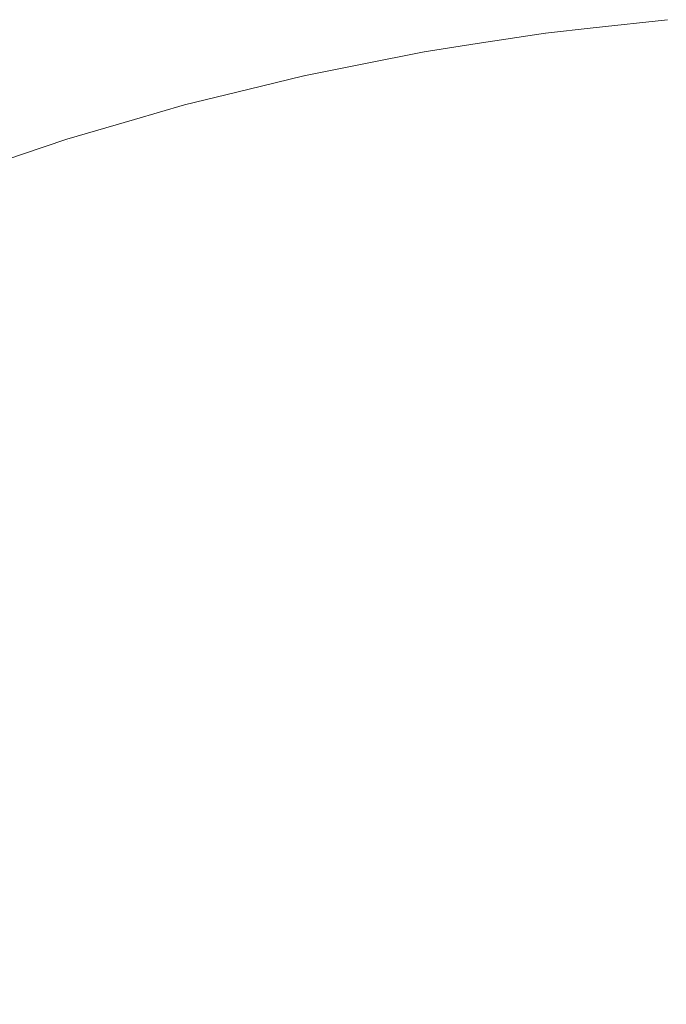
# Model space of a CAD drawing. Header units: centimetres. Extents: x -26 to 27.3, y -25.3 to -23.5.
# Tile 38 of 200: x -25.9224 to -25.8994, y -23.4953 to -23.4603. Entities that reach past the tile are written whole.
import ezdxf

# ---------------------------------------------------------------- set-up
doc = ezdxf.new("R2010")
doc.units = ezdxf.units.CM
doc.header["$LTSCALE"] = 2.54
doc.layers.add('Lucido design-1', color=7, linetype='Continuous')

# ---------------------------------------------------------------- blocks, each defined once
blk = doc.blocks.new('Gruppo-4-1')
at = {"color": 7, "linetype": 'Continuous', "lineweight": 9}
for points, invisible_edges in [([(-25.902002, -23.460558, -349.382667), (-25.9037, -23.460744, -349.382667), (-25.903693, -23.46079, -349.379592)], 10), ([(-25.9037, -23.460744, -349.382667), (-25.902002, -23.460558, -349.382667), (-25.902002, -23.460558, -349.982667), (-25.9037, -23.460744, -349.982667)], 10), ([(-25.903687, -23.460838, -349.987027), (-25.9037, -23.460744, -349.982667), (-25.902002, -23.460558, -349.982667)], 9), ([(-25.903693, -23.46079, -349.379592), (-25.899358, -23.460316, -349.379592), (-25.899363, -23.460269, -349.382667), (-25.902002, -23.460558, -349.382667)], 11), ([(-25.903666, -23.461002, -349.375446), (-25.89934, -23.460529, -349.375446), (-25.899358, -23.460316, -349.379592), (-25.903693, -23.46079, -349.379592)], 15), ([(-25.902002, -23.460558, -349.982667), (-25.899363, -23.460269, -349.982667), (-25.899354, -23.460363, -349.987027), (-25.903687, -23.460838, -349.987027)], 14), ([(-25.903687, -23.460838, -349.987027), (-25.899354, -23.460363, -349.987027), (-25.899331, -23.460628, -349.991159), (-25.903652, -23.461102, -349.991159)], 15), ([(-25.903615, -23.461385, -349.37131), (-25.899306, -23.460913, -349.37131), (-25.89934, -23.460529, -349.375446), (-25.903666, -23.461002, -349.375446)], 15), ([(-25.899363, -23.460269, -349.982667), (-25.902002, -23.460558, -349.982667), (-25.902002, -23.460558, -349.382667), (-25.899363, -23.460269, -349.382667)], 10), ([(-25.908004, -23.461454, -349.379592), (-25.903693, -23.46079, -349.379592), (-25.9037, -23.460744, -349.382667), (-25.906121, -23.461116, -349.382667)], 11), ([(-25.907966, -23.461664, -349.375446), (-25.903666, -23.461002, -349.375446), (-25.903693, -23.46079, -349.379592), (-25.908004, -23.461454, -349.379592)], 15), ([(-25.906121, -23.461116, -349.982667), (-25.9037, -23.460744, -349.982667), (-25.903687, -23.460838, -349.987027), (-25.907995, -23.461501, -349.987027)], 14), ([(-25.907995, -23.461501, -349.987027), (-25.903687, -23.460838, -349.987027), (-25.903652, -23.461102, -349.991159), (-25.907949, -23.461763, -349.991159)], 15), ([(-25.9037, -23.460744, -349.982667), (-25.906121, -23.461116, -349.982667), (-25.906121, -23.461116, -349.382667), (-25.9037, -23.460744, -349.382667)], 10), ([(-25.903652, -23.461102, -349.991159), (-25.899331, -23.460628, -349.991159), (-25.899293, -23.461063, -349.995273), (-25.903595, -23.461535, -349.995273)], 15), ([(-25.903542, -23.461938, -349.367189), (-25.899258, -23.461469, -349.367189), (-25.899306, -23.460913, -349.37131), (-25.903615, -23.461385, -349.37131)], 15), ([(-25.906121, -23.461116, -349.382667), (-25.908012, -23.461407, -349.382667), (-25.908004, -23.461454, -349.379592)], 10), ([(-25.908012, -23.461407, -349.382667), (-25.906121, -23.461116, -349.382667), (-25.906121, -23.461116, -349.982667), (-25.908012, -23.461407, -349.982667)], 10), ([(-25.907995, -23.461501, -349.987027), (-25.908012, -23.461407, -349.982667), (-25.906121, -23.461116, -349.982667)], 9), ([(-25.907899, -23.462044, -349.37131), (-25.903615, -23.461385, -349.37131), (-25.903666, -23.461002, -349.375446), (-25.907966, -23.461664, -349.375446)], 15), ([(-25.907949, -23.461763, -349.991159), (-25.903652, -23.461102, -349.991159), (-25.903595, -23.461535, -349.995273), (-25.907873, -23.462193, -349.995273)], 15), ([(-25.903595, -23.461535, -349.995273), (-25.899293, -23.461063, -349.995273), (-25.89924, -23.461667, -349.999363), (-25.903516, -23.462135, -349.999363)], 15), ([(-25.912281, -23.462305, -349.379592), (-25.908004, -23.461454, -349.379592), (-25.908012, -23.461407, -349.382667), (-25.910217, -23.461846, -349.382667)], 11), ([(-25.912234, -23.462513, -349.375446), (-25.907966, -23.461664, -349.375446), (-25.908004, -23.461454, -349.379592), (-25.912281, -23.462305, -349.379592)], 15), ([(-25.910217, -23.461846, -349.982667), (-25.908012, -23.461407, -349.982667), (-25.907995, -23.461501, -349.987027), (-25.91227, -23.462351, -349.987027)], 14), ([(-25.91227, -23.462351, -349.987027), (-25.907995, -23.461501, -349.987027), (-25.907949, -23.461763, -349.991159), (-25.912213, -23.462611, -349.991159)], 15), ([(-25.908012, -23.461407, -349.982667), (-25.910217, -23.461846, -349.982667), (-25.910217, -23.461846, -349.382667), (-25.908012, -23.461407, -349.382667)], 10), ([(-25.907803, -23.462594, -349.367189), (-25.903542, -23.461938, -349.367189), (-25.903615, -23.461385, -349.37131), (-25.907899, -23.462044, -349.37131)], 15), ([(-25.907873, -23.462193, -349.995273), (-25.903595, -23.461535, -349.995273), (-25.903516, -23.462135, -349.999363), (-25.907768, -23.46279, -349.999363)], 15), ([(-25.903447, -23.462662, -349.363092), (-25.899194, -23.462196, -349.363092), (-25.899258, -23.461469, -349.367189), (-25.903542, -23.461938, -349.367189)], 15), ([(-25.910217, -23.461846, -349.382667), (-25.912291, -23.462258, -349.382667), (-25.912281, -23.462305, -349.379592)], 10), ([(-25.912291, -23.462258, -349.382667), (-25.910217, -23.461846, -349.382667), (-25.910217, -23.461846, -349.982667), (-25.912291, -23.462258, -349.982667)], 10), ([(-25.91227, -23.462351, -349.987027), (-25.912291, -23.462258, -349.982667), (-25.910217, -23.461846, -349.982667)], 9), ([(-25.912151, -23.46289, -349.37131), (-25.907899, -23.462044, -349.37131), (-25.907966, -23.461664, -349.375446), (-25.912234, -23.462513, -349.375446)], 15), ([(-25.912213, -23.462611, -349.991159), (-25.907949, -23.461763, -349.991159), (-25.907873, -23.462193, -349.995273), (-25.912118, -23.463037, -349.995273)], 15), ([(-25.907676, -23.463312, -349.363092), (-25.903447, -23.462662, -349.363092), (-25.903542, -23.461938, -349.367189), (-25.907803, -23.462594, -349.367189)], 15), ([(-25.903516, -23.462135, -349.999363), (-25.89924, -23.461667, -349.999363), (-25.899173, -23.462437, -350.00342), (-25.903415, -23.462902, -350.00342)], 15), ([(-25.914283, -23.462746, -349.382667), (-25.916529, -23.463295, -349.382667), (-25.916517, -23.463341, -349.379592), (-25.912281, -23.462305, -349.379592)], 14), ([(-25.916461, -23.463548, -349.375446), (-25.912234, -23.462513, -349.375446), (-25.912281, -23.462305, -349.379592), (-25.916517, -23.463341, -349.379592)], 15), ([(-25.912281, -23.462305, -349.379592), (-25.912291, -23.462258, -349.382667), (-25.914283, -23.462746, -349.382667)], 9), ([(-25.912291, -23.462258, -349.982667), (-25.914283, -23.462746, -349.982667), (-25.914283, -23.462746, -349.382667), (-25.912291, -23.462258, -349.382667)], 10), ([(-25.914283, -23.462746, -349.982667), (-25.912291, -23.462258, -349.982667), (-25.91227, -23.462351, -349.987027)], 10), ([(-25.91203, -23.463435, -349.367189), (-25.907803, -23.462594, -349.367189), (-25.907899, -23.462044, -349.37131), (-25.912151, -23.46289, -349.37131)], 15), ([(-25.912118, -23.463037, -349.995273), (-25.907873, -23.462193, -349.995273), (-25.907768, -23.46279, -349.999363), (-25.911987, -23.463629, -349.999363)], 15), ([(-25.907768, -23.46279, -349.999363), (-25.903516, -23.462135, -349.999363), (-25.903415, -23.462902, -350.00342), (-25.907634, -23.463551, -350.00342)], 15), ([(-25.90333, -23.463554, -349.359025), (-25.899115, -23.463093, -349.359025), (-25.899194, -23.462196, -349.363092), (-25.903447, -23.462662, -349.363092)], 15), ([(-25.91227, -23.462351, -349.987027), (-25.916504, -23.463387, -349.987027), (-25.916529, -23.463295, -349.982667), (-25.914283, -23.462746, -349.982667)], 11), ([(-25.916504, -23.463387, -349.987027), (-25.91227, -23.462351, -349.987027), (-25.912213, -23.462611, -349.991159), (-25.916435, -23.463644, -349.991159)], 15), ([(-25.916361, -23.46392, -349.37131), (-25.912151, -23.46289, -349.37131), (-25.912234, -23.462513, -349.375446), (-25.916461, -23.463548, -349.375446)], 15), ([(-25.916435, -23.463644, -349.991159), (-25.912213, -23.462611, -349.991159), (-25.912118, -23.463037, -349.995273), (-25.916322, -23.464066, -349.995273)], 15), ([(-25.911872, -23.464147, -349.363092), (-25.907676, -23.463312, -349.363092), (-25.907803, -23.462594, -349.367189), (-25.91203, -23.463435, -349.367189)], 15), ([(-25.90752, -23.464199, -349.359025), (-25.90333, -23.463554, -349.359025), (-25.903447, -23.462662, -349.363092), (-25.907676, -23.463312, -349.363092)], 15), ([(-25.903415, -23.462902, -350.00342), (-25.899173, -23.462437, -350.00342), (-25.899091, -23.463373, -350.007438), (-25.903293, -23.463834, -350.007438)], 15), ([(-25.916529, -23.463295, -349.382667), (-25.914283, -23.462746, -349.382667), (-25.914283, -23.462746, -349.982667), (-25.916529, -23.463295, -349.982667)], 10), ([(-25.916217, -23.464459, -349.367189), (-25.91203, -23.463435, -349.367189), (-25.912151, -23.46289, -349.37131), (-25.916361, -23.46392, -349.37131)], 15), ([(-25.916322, -23.464066, -349.995273), (-25.912118, -23.463037, -349.995273), (-25.911987, -23.463629, -349.999363), (-25.916166, -23.464651, -349.999363)], 15), ([(-25.911987, -23.463629, -349.999363), (-25.907768, -23.46279, -349.999363), (-25.907634, -23.463551, -350.00342), (-25.91182, -23.464384, -350.00342)], 15), ([(-25.907634, -23.463551, -350.00342), (-25.903415, -23.462902, -350.00342), (-25.903293, -23.463834, -350.007438), (-25.907471, -23.464477, -350.007438)], 15), ([(-25.918312, -23.463815, -349.382667), (-25.920718, -23.464516, -349.382667), (-25.920703, -23.464561, -349.379592), (-25.916517, -23.463341, -349.379592)], 14), ([(-25.916504, -23.463387, -349.987027), (-25.920689, -23.464607, -349.987027), (-25.920718, -23.464516, -349.982667), (-25.918312, -23.463815, -349.982667)], 11), ([(-25.920639, -23.464765, -349.375446), (-25.916461, -23.463548, -349.375446), (-25.916517, -23.463341, -349.379592), (-25.920703, -23.464561, -349.379592)], 15), ([(-25.920689, -23.464607, -349.987027), (-25.916504, -23.463387, -349.987027), (-25.916435, -23.463644, -349.991159), (-25.920609, -23.464861, -349.991159)], 15), ([(-25.916517, -23.463341, -349.379592), (-25.916529, -23.463295, -349.382667), (-25.918312, -23.463815, -349.382667)], 9), ([(-25.916529, -23.463295, -349.982667), (-25.918312, -23.463815, -349.982667), (-25.918312, -23.463815, -349.382667), (-25.916529, -23.463295, -349.382667)], 10), ([(-25.918312, -23.463815, -349.982667), (-25.916529, -23.463295, -349.982667), (-25.916504, -23.463387, -349.987027)], 10), ([(-25.911677, -23.465026, -349.359025), (-25.90752, -23.464199, -349.359025), (-25.907676, -23.463312, -349.363092), (-25.911872, -23.464147, -349.363092)], 15), ([(-25.90319, -23.464615, -349.354995), (-25.899022, -23.464158, -349.354995), (-25.899115, -23.463093, -349.359025), (-25.90333, -23.463554, -349.359025)], 15), ([(-25.903293, -23.463834, -350.007438), (-25.899091, -23.463373, -350.007438), (-25.898995, -23.464473, -350.011411), (-25.903149, -23.464928, -350.011411)], 15), ([(-25.920523, -23.465133, -349.37131), (-25.916361, -23.46392, -349.37131), (-25.916461, -23.463548, -349.375446), (-25.920639, -23.464765, -349.375446)], 15), ([(-25.920609, -23.464861, -349.991159), (-25.916435, -23.463644, -349.991159), (-25.916322, -23.464066, -349.995273), (-25.920478, -23.465277, -349.995273)], 15), ([(-25.916028, -23.465164, -349.363092), (-25.911872, -23.464147, -349.363092), (-25.91203, -23.463435, -349.367189), (-25.916217, -23.464459, -349.367189)], 15), ([(-25.916166, -23.464651, -349.999363), (-25.911987, -23.463629, -349.999363), (-25.91182, -23.464384, -350.00342), (-25.915965, -23.465398, -350.00342)], 15), ([(-25.91182, -23.464384, -350.00342), (-25.907634, -23.463551, -350.00342), (-25.907471, -23.464477, -350.007438), (-25.911616, -23.465301, -350.007438)], 15), ([(-25.907334, -23.465253, -349.354995), (-25.90319, -23.464615, -349.354995), (-25.90333, -23.463554, -349.359025), (-25.90752, -23.464199, -349.359025)], 15), ([(-25.920718, -23.464516, -349.382667), (-25.918312, -23.463815, -349.382667), (-25.918312, -23.463815, -349.982667), (-25.920718, -23.464516, -349.982667)], 10), ([(-25.920355, -23.465666, -349.367189), (-25.916217, -23.464459, -349.367189), (-25.916361, -23.46392, -349.37131), (-25.920523, -23.465133, -349.37131)], 15), ([(-25.920478, -23.465277, -349.995273), (-25.916322, -23.464066, -349.995273), (-25.916166, -23.464651, -349.999363), (-25.920295, -23.465855, -349.999363)], 15), ([(-25.907471, -23.464477, -350.007438), (-25.903293, -23.463834, -350.007438), (-25.903149, -23.464928, -350.011411), (-25.907279, -23.465563, -350.011411)], 15), ([(-25.915795, -23.466034, -349.359025), (-25.911677, -23.465026, -349.359025), (-25.911872, -23.464147, -349.363092), (-25.916028, -23.465164, -349.363092)], 15), ([(-25.915965, -23.465398, -350.00342), (-25.91182, -23.464384, -350.00342), (-25.911616, -23.465301, -350.007438), (-25.915722, -23.466306, -350.007438)], 15), ([(-25.911446, -23.466071, -349.354995), (-25.907334, -23.465253, -349.354995), (-25.90752, -23.464199, -349.359025), (-25.911677, -23.465026, -349.359025)], 15), ([(-25.903028, -23.465842, -349.35101), (-25.898914, -23.465392, -349.35101), (-25.899022, -23.464158, -349.354995), (-25.90319, -23.464615, -349.354995)], 15), ([(-25.922296, -23.465052, -349.382667), (-25.924849, -23.465919, -349.382667), (-25.924833, -23.465963, -349.379592), (-25.920703, -23.464561, -349.379592)], 14), ([(-25.920689, -23.464607, -349.987027), (-25.924816, -23.466008, -349.987027), (-25.924849, -23.465919, -349.982667), (-25.922296, -23.465052, -349.982667)], 11), ([(-25.92476, -23.466164, -349.375446), (-25.920639, -23.464765, -349.375446), (-25.920703, -23.464561, -349.379592), (-25.924833, -23.465963, -349.379592)], 15), ([(-25.924816, -23.466008, -349.987027), (-25.920689, -23.464607, -349.987027), (-25.920609, -23.464861, -349.991159), (-25.924725, -23.466258, -349.991159)], 15), ([(-25.924628, -23.466527, -349.37131), (-25.920523, -23.465133, -349.37131), (-25.920639, -23.464765, -349.375446), (-25.92476, -23.466164, -349.375446)], 15), ([(-25.920703, -23.464561, -349.379592), (-25.920718, -23.464516, -349.382667), (-25.922296, -23.465052, -349.382667)], 9), ([(-25.920718, -23.464516, -349.982667), (-25.922296, -23.465052, -349.982667), (-25.922296, -23.465052, -349.382667), (-25.920718, -23.464516, -349.382667)], 10), ([(-25.922296, -23.465052, -349.982667), (-25.920718, -23.464516, -349.982667), (-25.920689, -23.464607, -349.987027)], 10), ([(-25.920136, -23.466361, -349.363092), (-25.916028, -23.465164, -349.363092), (-25.916217, -23.464459, -349.367189), (-25.920355, -23.465666, -349.367189)], 15), ([(-25.920295, -23.465855, -349.999363), (-25.916166, -23.464651, -349.999363), (-25.915965, -23.465398, -350.00342), (-25.920063, -23.466593, -350.00342)], 15), ([(-25.911616, -23.465301, -350.007438), (-25.907471, -23.464477, -350.007438), (-25.907279, -23.465563, -350.011411), (-25.911378, -23.466379, -350.011411)], 15), ([(-25.907119, -23.466472, -349.35101), (-25.903028, -23.465842, -349.35101), (-25.90319, -23.464615, -349.354995), (-25.907334, -23.465253, -349.354995)], 15), ([(-25.903149, -23.464928, -350.011411), (-25.898995, -23.464473, -350.011411), (-25.898884, -23.465733, -350.015332), (-25.902984, -23.466182, -350.015332)], 15), ([(-25.924849, -23.465919, -349.382667), (-25.922296, -23.465052, -349.382667), (-25.922296, -23.465052, -349.982667), (-25.924849, -23.465919, -349.982667)], 10), ([(-25.924725, -23.466258, -349.991159), (-25.920609, -23.464861, -349.991159), (-25.920478, -23.465277, -349.995273), (-25.924576, -23.466668, -349.995273)], 15), ([(-25.924437, -23.467051, -349.367189), (-25.920355, -23.465666, -349.367189), (-25.920523, -23.465133, -349.37131), (-25.924628, -23.466527, -349.37131)], 15), ([(-25.915518, -23.467067, -349.354995), (-25.911446, -23.466071, -349.354995), (-25.911677, -23.465026, -349.359025), (-25.915795, -23.466034, -349.359025)], 15), ([(-25.907279, -23.465563, -350.011411), (-25.903149, -23.464928, -350.011411), (-25.902984, -23.466182, -350.015332), (-25.907059, -23.466809, -350.015332)], 15), ([(-25.924576, -23.466668, -349.995273), (-25.920478, -23.465277, -349.995273), (-25.920295, -23.465855, -349.999363), (-25.924369, -23.467238, -349.999363)], 15), ([(-25.919865, -23.46722, -349.359025), (-25.915795, -23.466034, -349.359025), (-25.916028, -23.465164, -349.363092), (-25.920136, -23.466361, -349.363092)], 15), ([(-25.920063, -23.466593, -350.00342), (-25.915965, -23.465398, -350.00342), (-25.915722, -23.466306, -350.007438), (-25.91978, -23.467489, -350.007438)], 15), ([(-25.915722, -23.466306, -350.007438), (-25.911616, -23.465301, -350.007438), (-25.911378, -23.466379, -350.011411), (-25.915437, -23.467372, -350.011411)], 15), ([(-25.911178, -23.467279, -349.35101), (-25.907119, -23.466472, -349.35101), (-25.907334, -23.465253, -349.354995), (-25.911446, -23.466071, -349.354995)], 15), ([(-25.902845, -23.467235, -349.347077), (-25.898792, -23.466791, -349.347077), (-25.898914, -23.465392, -349.35101), (-25.903028, -23.465842, -349.35101)], 15), ([(-25.924187, -23.467737, -349.363092), (-25.920136, -23.466361, -349.363092), (-25.920355, -23.465666, -349.367189), (-25.924437, -23.467051, -349.367189)], 15), ([(-25.911378, -23.466379, -350.011411), (-25.907279, -23.465563, -350.011411), (-25.907059, -23.466809, -350.015332), (-25.911104, -23.467614, -350.015332)], 15), ([(-25.906875, -23.467855, -349.347077), (-25.902845, -23.467235, -349.347077), (-25.903028, -23.465842, -349.35101), (-25.907119, -23.466472, -349.35101)], 15), ([(-25.902984, -23.466182, -350.015332), (-25.898884, -23.465733, -350.015332), (-25.89876, -23.467152, -350.019194), (-25.902798, -23.467594, -350.019194)], 15), ([(-25.924369, -23.467238, -349.999363), (-25.920295, -23.465855, -349.999363), (-25.920063, -23.466593, -350.00342), (-25.924104, -23.467965, -350.00342)], 15), ([(-25.919543, -23.46824, -349.354995), (-25.915518, -23.467067, -349.354995), (-25.915795, -23.466034, -349.359025), (-25.919865, -23.46722, -349.359025)], 15), ([(-25.915198, -23.468263, -349.35101), (-25.911178, -23.467279, -349.35101), (-25.911446, -23.466071, -349.354995), (-25.915518, -23.467067, -349.354995)], 15), ([(-25.907059, -23.466809, -350.015332), (-25.902984, -23.466182, -350.015332), (-25.902798, -23.467594, -350.019194), (-25.906812, -23.468212, -350.019194)], 15), ([(-25.923879, -23.468583, -349.359025), (-25.919865, -23.46722, -349.359025), (-25.920136, -23.466361, -349.363092), (-25.924187, -23.467737, -349.363092)], 15), ([(-25.91978, -23.467489, -350.007438), (-25.915722, -23.466306, -350.007438), (-25.915437, -23.467372, -350.011411), (-25.919449, -23.468541, -350.011411)], 15), ([(-25.915437, -23.467372, -350.011411), (-25.911378, -23.466379, -350.011411), (-25.911104, -23.467614, -350.015332), (-25.915109, -23.468594, -350.015332)], 15), ([(-25.910874, -23.468651, -349.347077), (-25.906875, -23.467855, -349.347077), (-25.907119, -23.466472, -349.35101), (-25.911178, -23.467279, -349.35101)], 15), ([(-25.924104, -23.467965, -350.00342), (-25.920063, -23.466593, -350.00342), (-25.91978, -23.467489, -350.007438), (-25.923783, -23.468848, -350.007438)], 15), ([(-25.911104, -23.467614, -350.015332), (-25.907059, -23.466809, -350.015332), (-25.906812, -23.468212, -350.019194), (-25.910795, -23.469004, -350.019194)], 15), ([(-25.90264, -23.468791, -349.343202), (-25.898655, -23.468354, -349.343202), (-25.898792, -23.466791, -349.347077), (-25.902845, -23.467235, -349.347077)], 15), ([(-25.923513, -23.469588, -349.354995), (-25.919543, -23.46824, -349.354995), (-25.919865, -23.46722, -349.359025), (-25.923879, -23.468583, -349.359025)], 15), ([(-25.919171, -23.469421, -349.35101), (-25.915198, -23.468263, -349.35101), (-25.915518, -23.467067, -349.354995), (-25.919543, -23.46824, -349.354995)], 15), ([(-25.906602, -23.469401, -349.343202), (-25.90264, -23.468791, -349.343202), (-25.902845, -23.467235, -349.347077), (-25.906875, -23.467855, -349.347077)], 15), ([(-25.902798, -23.467594, -350.019194), (-25.89876, -23.467152, -350.019194), (-25.898623, -23.468727, -350.02299), (-25.902591, -23.469161, -350.02299)], 15), ([(-25.923783, -23.468848, -350.007438), (-25.91978, -23.467489, -350.007438), (-25.919449, -23.468541, -350.011411), (-25.923406, -23.469885, -350.011411)], 15), ([(-25.919449, -23.468541, -350.011411), (-25.915437, -23.467372, -350.011411), (-25.915109, -23.468594, -350.015332), (-25.919068, -23.469748, -350.015332)], 15), ([(-25.914834, -23.46962, -349.347077), (-25.910874, -23.468651, -349.347077), (-25.911178, -23.467279, -349.35101), (-25.915198, -23.468263, -349.35101)], 15), ([(-25.915109, -23.468594, -350.015332), (-25.911104, -23.467614, -350.015332), (-25.910795, -23.469004, -350.019194), (-25.914741, -23.46997, -350.019194)], 15), ([(-25.910534, -23.470183, -349.343202), (-25.906602, -23.469401, -349.343202), (-25.906875, -23.467855, -349.347077), (-25.910874, -23.468651, -349.347077)], 15), ([(-25.906812, -23.468212, -350.019194), (-25.902798, -23.467594, -350.019194), (-25.902591, -23.469161, -350.02299), (-25.906537, -23.469769, -350.02299)], 15), ([(-25.92309, -23.470752, -349.35101), (-25.919171, -23.469421, -349.35101), (-25.919543, -23.46824, -349.354995), (-25.923513, -23.469588, -349.354995)], 15), ([(-25.918749, -23.470761, -349.347077), (-25.914834, -23.46962, -349.347077), (-25.915198, -23.468263, -349.35101), (-25.919171, -23.469421, -349.35101)], 15), ([(-25.910795, -23.469004, -350.019194), (-25.906812, -23.468212, -350.019194), (-25.906537, -23.469769, -350.02299), (-25.910453, -23.470548, -350.02299)], 15), ([(-25.923406, -23.469885, -350.011411), (-25.919449, -23.468541, -350.011411), (-25.919068, -23.469748, -350.015332), (-25.922973, -23.471073, -350.015332)], 15), ([(-25.919068, -23.469748, -350.015332), (-25.915109, -23.468594, -350.015332), (-25.914741, -23.46997, -350.019194), (-25.91864, -23.471106, -350.019194)], 15), ([(-25.902414, -23.470508, -349.339392), (-25.898504, -23.470079, -349.339392), (-25.898655, -23.468354, -349.343202), (-25.90264, -23.468791, -349.343202)], 15), ([(-25.914428, -23.471136, -349.343202), (-25.910534, -23.470183, -349.343202), (-25.910874, -23.468651, -349.347077), (-25.914834, -23.46962, -349.347077)], 15), ([(-25.906302, -23.471106, -349.339392), (-25.902414, -23.470508, -349.339392), (-25.90264, -23.468791, -349.343202), (-25.906602, -23.469401, -349.343202)], 15), ([(-25.902591, -23.469161, -350.02299), (-25.898623, -23.468727, -350.02299), (-25.898471, -23.470454, -350.026716), (-25.902365, -23.47088, -350.026716)], 15), ([(-25.914741, -23.46997, -350.019194), (-25.910795, -23.469004, -350.019194), (-25.910453, -23.470548, -350.02299), (-25.914331, -23.471497, -350.02299)], 15), ([(-25.906537, -23.469769, -350.02299), (-25.902591, -23.469161, -350.02299), (-25.902365, -23.47088, -350.026716), (-25.906236, -23.471476, -350.026716)], 15), ([(-25.92261, -23.472072, -349.347077), (-25.918749, -23.470761, -349.347077), (-25.919171, -23.469421, -349.35101), (-25.92309, -23.470752, -349.35101)], 15), ([(-25.918277, -23.472257, -349.343202), (-25.914428, -23.471136, -349.343202), (-25.914834, -23.46962, -349.347077), (-25.918749, -23.470761, -349.347077)], 15), ([(-25.910159, -23.471873, -349.339392), (-25.906302, -23.471106, -349.339392), (-25.906602, -23.469401, -349.343202), (-25.910534, -23.470183, -349.343202)], 15), ([(-25.922973, -23.471073, -350.015332), (-25.919068, -23.469748, -350.015332), (-25.91864, -23.471106, -350.019194), (-25.922486, -23.472412, -350.019194)], 15), ([(-25.91864, -23.471106, -350.019194), (-25.914741, -23.46997, -350.019194), (-25.914331, -23.471497, -350.02299), (-25.918164, -23.472614, -350.02299)], 15), ([(-25.910453, -23.470548, -350.02299), (-25.906537, -23.469769, -350.02299), (-25.906236, -23.471476, -350.026716), (-25.910078, -23.47224, -350.026716)], 15), ([(-25.91398, -23.472808, -349.339392), (-25.910159, -23.471873, -349.339392), (-25.910534, -23.470183, -349.343202), (-25.914428, -23.471136, -349.343202)], 15), ([(-25.902167, -23.472383, -349.335655), (-25.898339, -23.471963, -349.335655), (-25.898504, -23.470079, -349.339392), (-25.902414, -23.470508, -349.339392)], 15), ([(-25.914331, -23.471497, -350.02299), (-25.910453, -23.470548, -350.02299), (-25.910078, -23.47224, -350.026716), (-25.913883, -23.473171, -350.026716)], 15), ([(-25.905973, -23.472968, -349.335655), (-25.902167, -23.472383, -349.335655), (-25.902414, -23.470508, -349.339392), (-25.906302, -23.471106, -349.339392)], 15), ([(-25.902365, -23.47088, -350.026716), (-25.898471, -23.470454, -350.026716), (-25.898307, -23.47233, -350.030363), (-25.902119, -23.472748, -350.030363)], 15), ([(-25.922073, -23.473546, -349.343202), (-25.918277, -23.472257, -349.343202), (-25.918749, -23.470761, -349.347077), (-25.92261, -23.472072, -349.347077)], 15), ([(-25.906236, -23.471476, -350.026716), (-25.902365, -23.47088, -350.026716), (-25.902119, -23.472748, -350.030363), (-25.905909, -23.473331, -350.030363)], 15), ([(-25.922486, -23.472412, -350.019194), (-25.91864, -23.471106, -350.019194), (-25.918164, -23.472614, -350.02299), (-25.921945, -23.473897, -350.02299)], 15), ([(-25.917756, -23.473909, -349.339392), (-25.91398, -23.472808, -349.339392), (-25.914428, -23.471136, -349.343202), (-25.918277, -23.472257, -349.343202)], 15), ([(-25.90975, -23.47372, -349.335655), (-25.905973, -23.472968, -349.335655), (-25.906302, -23.471106, -349.339392), (-25.910159, -23.471873, -349.339392)], 15), ([(-25.918164, -23.472614, -350.02299), (-25.914331, -23.471497, -350.02299), (-25.913883, -23.473171, -350.026716), (-25.917643, -23.474267, -350.026716)], 15), ([(-25.910078, -23.47224, -350.026716), (-25.906236, -23.471476, -350.026716), (-25.905909, -23.473331, -350.030363), (-25.90967, -23.474079, -350.030363)], 15), ([(-25.925809, -23.474999, -349.343202), (-25.922073, -23.473546, -349.343202), (-25.92261, -23.472072, -349.347077), (-25.92641, -23.473549, -349.347077)], 15), ([(-25.91349, -23.474635, -349.335655), (-25.90975, -23.47372, -349.335655), (-25.910159, -23.471873, -349.339392), (-25.91398, -23.472808, -349.339392)], 15), ([(-25.9019, -23.474413, -349.331997), (-25.898161, -23.474004, -349.331997), (-25.898339, -23.471963, -349.335655), (-25.902167, -23.472383, -349.335655)], 15), ([(-25.926271, -23.473884, -350.019194), (-25.922486, -23.472412, -350.019194), (-25.921945, -23.473897, -350.02299), (-25.925666, -23.475344, -350.02299)], 15), ([(-25.921481, -23.475173, -349.339392), (-25.917756, -23.473909, -349.339392), (-25.918277, -23.472257, -349.343202), (-25.922073, -23.473546, -349.343202)], 15), ([(-25.913883, -23.473171, -350.026716), (-25.910078, -23.47224, -350.026716), (-25.90967, -23.474079, -350.030363), (-25.913395, -23.474991, -350.030363)], 15), ([(-25.905618, -23.474985, -349.331997), (-25.9019, -23.474413, -349.331997), (-25.902167, -23.472383, -349.335655), (-25.905973, -23.472968, -349.335655)], 15), ([(-25.902119, -23.472748, -350.030363), (-25.898307, -23.47233, -350.030363), (-25.89813, -23.474353, -350.033928), (-25.901854, -23.47476, -350.033928)], 15), ([(-25.921945, -23.473897, -350.02299), (-25.918164, -23.472614, -350.02299), (-25.917643, -23.474267, -350.026716), (-25.921352, -23.475526, -350.026716)], 15), ([(-25.917187, -23.475712, -349.335655), (-25.91349, -23.474635, -349.335655), (-25.91398, -23.472808, -349.339392), (-25.917756, -23.473909, -349.339392)], 15), ([(-25.905909, -23.473331, -350.030363), (-25.902119, -23.472748, -350.030363), (-25.901854, -23.47476, -350.033928), (-25.905557, -23.47533, -350.033928)], 15), ([(-25.917643, -23.474267, -350.026716), (-25.913883, -23.473171, -350.026716), (-25.913395, -23.474991, -350.030363), (-25.917077, -23.476064, -350.030363)], 15), ([(-25.909307, -23.475719, -349.331997), (-25.905618, -23.474985, -349.331997), (-25.905973, -23.472968, -349.335655), (-25.90975, -23.47372, -349.335655)], 15), ([(-25.90967, -23.474079, -350.030363), (-25.905909, -23.473331, -350.030363), (-25.905557, -23.47533, -350.033928), (-25.909231, -23.476061, -350.033928)], 15), ([(-25.925147, -23.476599, -349.339392), (-25.921481, -23.475173, -349.339392), (-25.922073, -23.473546, -349.343202), (-25.925809, -23.474999, -349.343202)], 15), ([(-25.91296, -23.476613, -349.331997), (-25.909307, -23.475719, -349.331997), (-25.90975, -23.47372, -349.335655), (-25.91349, -23.474635, -349.335655)], 15), ([(-25.925666, -23.475344, -350.02299), (-25.921945, -23.473897, -350.02299), (-25.921352, -23.475526, -350.026716), (-25.925003, -23.476946, -350.026716)], 15), ([(-25.920834, -23.47695, -349.335655), (-25.917187, -23.475712, -349.335655), (-25.917756, -23.473909, -349.339392), (-25.921481, -23.475173, -349.339392)], 15), ([(-25.913395, -23.474991, -350.030363), (-25.90967, -23.474079, -350.030363), (-25.909231, -23.476061, -350.033928), (-25.91287, -23.476952, -350.033928)], 15), ([(-25.901613, -23.476596, -349.328425), (-25.897969, -23.476197, -349.328425), (-25.898161, -23.474004, -349.331997), (-25.9019, -23.474413, -349.331997)], 15), ([(-25.921352, -23.475526, -350.026716), (-25.917643, -23.474267, -350.026716), (-25.917077, -23.476064, -350.030363), (-25.920708, -23.477296, -350.030363)], 15), ([(-25.905235, -23.477154, -349.328425), (-25.901613, -23.476596, -349.328425), (-25.9019, -23.474413, -349.331997), (-25.905618, -23.474985, -349.331997)], 15), ([(-25.901854, -23.47476, -350.033928), (-25.89813, -23.474353, -350.033928), (-25.897941, -23.476517, -350.037403), (-25.901571, -23.476914, -350.037403)], 15), ([(-25.916572, -23.477666, -349.331997), (-25.91296, -23.476613, -349.331997), (-25.91349, -23.474635, -349.335655), (-25.917187, -23.475712, -349.335655)], 15), ([(-25.905557, -23.47533, -350.033928), (-25.901854, -23.47476, -350.033928), (-25.901571, -23.476914, -350.037403), (-25.90518, -23.47747, -350.037403)], 15), ([(-25.924423, -23.478346, -349.335655), (-25.920834, -23.47695, -349.335655), (-25.921481, -23.475173, -349.339392), (-25.925147, -23.476599, -349.339392)], 15), ([(-25.917077, -23.476064, -350.030363), (-25.913395, -23.474991, -350.030363), (-25.91287, -23.476952, -350.033928), (-25.916466, -23.478, -350.033928)], 15), ([(-25.90883, -23.477869, -349.328425), (-25.905235, -23.477154, -349.328425), (-25.905618, -23.474985, -349.331997), (-25.909307, -23.475719, -349.331997)], 15), ([(-25.925003, -23.476946, -350.026716), (-25.921352, -23.475526, -350.026716), (-25.920708, -23.477296, -350.030363), (-25.924282, -23.478686, -350.030363)], 15), ([(-25.909231, -23.476061, -350.033928), (-25.905557, -23.47533, -350.033928), (-25.90518, -23.47747, -350.037403), (-25.908761, -23.478182, -350.037403)], 15), ([(-25.920133, -23.478875, -349.331997), (-25.916572, -23.477666, -349.331997), (-25.917187, -23.475712, -349.335655), (-25.920834, -23.47695, -349.335655)], 15), ([(-25.912391, -23.47874, -349.328425), (-25.90883, -23.477869, -349.328425), (-25.909307, -23.475719, -349.331997), (-25.91296, -23.476613, -349.331997)], 15), ([(-25.920708, -23.477296, -350.030363), (-25.917077, -23.476064, -350.030363), (-25.916466, -23.478, -350.033928), (-25.920014, -23.479204, -350.033928)], 15), ([(-25.91287, -23.476952, -350.033928), (-25.909231, -23.476061, -350.033928), (-25.908761, -23.478182, -350.037403), (-25.912308, -23.47905, -350.037403)], 15), ([(-25.901306, -23.478928, -349.324944), (-25.897764, -23.47854, -349.324944), (-25.897969, -23.476197, -349.328425), (-25.901613, -23.476596, -349.328425)], 15), ([(-25.91591, -23.479766, -349.328425), (-25.912391, -23.47874, -349.328425), (-25.91296, -23.476613, -349.331997), (-25.916572, -23.477666, -349.331997)], 15), ([(-25.904827, -23.47947, -349.324944), (-25.901306, -23.478928, -349.324944), (-25.901613, -23.476596, -349.328425), (-25.905235, -23.477154, -349.328425)], 15), ([(-25.901571, -23.476914, -350.037403), (-25.897941, -23.476517, -350.037403), (-25.89774, -23.478819, -350.040783), (-25.901269, -23.479205, -350.040783)], 15), ([(-25.923639, -23.480238, -349.331997), (-25.920133, -23.478875, -349.331997), (-25.920834, -23.47695, -349.335655), (-25.924423, -23.478346, -349.335655)], 15), ([(-25.916466, -23.478, -350.033928), (-25.91287, -23.476952, -350.033928), (-25.912308, -23.47905, -350.037403), (-25.915813, -23.480072, -350.037403)], 15), ([(-25.90518, -23.47747, -350.037403), (-25.901571, -23.476914, -350.037403), (-25.901269, -23.479205, -350.040783), (-25.904778, -23.479745, -350.040783)], 15), ([(-25.924282, -23.478686, -350.030363), (-25.920708, -23.477296, -350.030363), (-25.920014, -23.479204, -350.033928), (-25.923505, -23.480562, -350.033928)], 15), ([(-25.908321, -23.480165, -349.324944), (-25.904827, -23.47947, -349.324944), (-25.905235, -23.477154, -349.328425), (-25.90883, -23.477869, -349.328425)], 15), ([(-25.91938, -23.480944, -349.328425), (-25.91591, -23.479766, -349.328425), (-25.916572, -23.477666, -349.331997), (-25.920133, -23.478875, -349.331997)], 15), ([(-25.908761, -23.478182, -350.037403), (-25.90518, -23.47747, -350.037403), (-25.904778, -23.479745, -350.040783), (-25.908261, -23.480438, -350.040783)], 15), ([(-25.920014, -23.479204, -350.033928), (-25.916466, -23.478, -350.033928), (-25.915813, -23.480072, -350.037403), (-25.919271, -23.481245, -350.037403)], 15), ([(-25.911782, -23.481012, -349.324944), (-25.908321, -23.480165, -349.324944), (-25.90883, -23.477869, -349.328425), (-25.912391, -23.47874, -349.328425)], 15), ([(-25.912308, -23.47905, -350.037403), (-25.908761, -23.478182, -350.037403), (-25.908261, -23.480438, -350.040783), (-25.911709, -23.481282, -350.040783)], 15), ([(-25.915202, -23.482009, -349.324944), (-25.911782, -23.481012, -349.324944), (-25.912391, -23.47874, -349.328425), (-25.91591, -23.479766, -349.328425)], 15), ([(-25.900979, -23.481405, -349.321563), (-25.897546, -23.481029, -349.321563), (-25.897764, -23.47854, -349.324944), (-25.901306, -23.478928, -349.324944)], 15), ([(-25.922797, -23.482272, -349.328425), (-25.91938, -23.480944, -349.328425), (-25.920133, -23.478875, -349.331997), (-25.923639, -23.480238, -349.331997)], 15), ([(-25.915813, -23.480072, -350.037403), (-25.912308, -23.47905, -350.037403), (-25.911709, -23.481282, -350.040783), (-25.915118, -23.482275, -350.040783)], 15), ([(-25.904393, -23.481931, -349.321563), (-25.900979, -23.481405, -349.321563), (-25.901306, -23.478928, -349.324944), (-25.904827, -23.47947, -349.324944)], 15), ([(-25.901269, -23.479205, -350.040783), (-25.89774, -23.478819, -350.040783), (-25.897527, -23.481254, -350.044062), (-25.90095, -23.481629, -350.044062)], 15), ([(-25.923505, -23.480562, -350.033928), (-25.920014, -23.479204, -350.033928), (-25.919271, -23.481245, -350.037403), (-25.922674, -23.482569, -350.037403)], 15), ([(-25.90778, -23.482604, -349.321563), (-25.904393, -23.481931, -349.321563), (-25.904827, -23.47947, -349.324944), (-25.908321, -23.480165, -349.324944)], 15), ([(-25.904778, -23.479745, -350.040783), (-25.901269, -23.479205, -350.040783), (-25.90095, -23.481629, -350.044062), (-25.904354, -23.482153, -350.044062)], 15), ([(-25.918576, -23.483154, -349.324944), (-25.915202, -23.482009, -349.324944), (-25.91591, -23.479766, -349.328425), (-25.91938, -23.480944, -349.328425)], 15), ([(-25.908261, -23.480438, -350.040783), (-25.904778, -23.479745, -350.040783), (-25.904354, -23.482153, -350.044062), (-25.907731, -23.482825, -350.044062)], 15), ([(-25.919271, -23.481245, -350.037403), (-25.915813, -23.480072, -350.037403), (-25.915118, -23.482275, -350.040783), (-25.91848, -23.483417, -350.040783)], 15), ([(-25.911135, -23.483425, -349.321563), (-25.90778, -23.482604, -349.321563), (-25.908321, -23.480165, -349.324944), (-25.911782, -23.481012, -349.324944)], 15), ([(-25.911709, -23.481282, -350.040783), (-25.908261, -23.480438, -350.040783), (-25.907731, -23.482825, -350.044062), (-25.911077, -23.483644, -350.044062)], 15), ([(-25.921896, -23.484445, -349.324944), (-25.918576, -23.483154, -349.324944), (-25.91938, -23.480944, -349.328425), (-25.922797, -23.482272, -349.328425)], 15), ([(-25.914451, -23.484392, -349.321563), (-25.911135, -23.483425, -349.321563), (-25.911782, -23.481012, -349.324944), (-25.915202, -23.482009, -349.324944)], 15), ([(-25.900635, -23.484024, -349.318286), (-25.897316, -23.48366, -349.318286), (-25.897546, -23.481029, -349.321563), (-25.900979, -23.481405, -349.321563)], 15), ([(-25.922674, -23.482569, -350.037403), (-25.919271, -23.481245, -350.037403), (-25.91848, -23.483417, -350.040783), (-25.921789, -23.484704, -350.040783)], 15), ([(-25.915118, -23.482275, -350.040783), (-25.911709, -23.481282, -350.040783), (-25.911077, -23.483644, -350.044062), (-25.914383, -23.484607, -350.044062)], 15), ([(-25.903934, -23.484532, -349.318286), (-25.900635, -23.484024, -349.318286), (-25.900979, -23.481405, -349.321563), (-25.904393, -23.481931, -349.321563)], 15), ([(-25.90095, -23.481629, -350.044062), (-25.897527, -23.481254, -350.044062), (-25.897302, -23.483819, -350.047236), (-25.900614, -23.484182, -350.047236)], 15), ([(-25.907209, -23.485183, -349.318286), (-25.903934, -23.484532, -349.318286), (-25.904393, -23.481931, -349.321563), (-25.90778, -23.482604, -349.321563)], 15), ([(-25.904354, -23.482153, -350.044062), (-25.90095, -23.481629, -350.044062), (-25.900614, -23.484182, -350.047236), (-25.903907, -23.484689, -350.047236)], 15), ([(-25.925157, -23.48588, -349.324944), (-25.921896, -23.484445, -349.324944), (-25.922797, -23.482272, -349.328425), (-25.926151, -23.483748, -349.328425)], 15), ([(-25.917721, -23.485502, -349.321563), (-25.914451, -23.484392, -349.321563), (-25.915202, -23.482009, -349.324944), (-25.918576, -23.483154, -349.324944)], 15), ([(-25.91848, -23.483417, -350.040783), (-25.915118, -23.482275, -350.040783), (-25.914383, -23.484607, -350.044062), (-25.917644, -23.485714, -350.044062)], 15), ([(-25.907731, -23.482825, -350.044062), (-25.904354, -23.482153, -350.044062), (-25.903907, -23.484689, -350.047236), (-25.907174, -23.485339, -350.047236)], 15), ([(-25.926016, -23.484039, -350.037403), (-25.922674, -23.482569, -350.037403), (-25.921789, -23.484704, -350.040783), (-25.925039, -23.486134, -350.040783)], 15), ([(-25.910451, -23.485977, -349.318286), (-25.907209, -23.485183, -349.318286), (-25.90778, -23.482604, -349.321563), (-25.911135, -23.483425, -349.321563)], 15), ([(-25.911077, -23.483644, -350.044062), (-25.907731, -23.482825, -350.044062), (-25.907174, -23.485339, -350.047236), (-25.91041, -23.48613, -350.047236)], 15), ([(-25.92094, -23.486754, -349.321563), (-25.917721, -23.485502, -349.321563), (-25.918576, -23.483154, -349.324944), (-25.921896, -23.484445, -349.324944)], 15), ([(-25.921789, -23.484704, -350.040783), (-25.91848, -23.483417, -350.040783), (-25.917644, -23.485714, -350.044062), (-25.920854, -23.486962, -350.044062)], 15), ([(-25.913657, -23.486911, -349.318286), (-25.910451, -23.485977, -349.318286), (-25.911135, -23.483425, -349.321563), (-25.914451, -23.484392, -349.321563)], 15), ([(-25.914383, -23.484607, -350.044062), (-25.911077, -23.483644, -350.044062), (-25.91041, -23.48613, -350.047236), (-25.913609, -23.487063, -350.047236)], 15), ([(-25.900272, -23.48678, -349.31512), (-25.897074, -23.48643, -349.31512), (-25.897316, -23.48366, -349.318286), (-25.900635, -23.484024, -349.318286)], 15), ([(-25.903452, -23.487269, -349.31512), (-25.900272, -23.48678, -349.31512), (-25.900635, -23.484024, -349.318286), (-25.903934, -23.484532, -349.318286)], 15), ([(-25.900614, -23.484182, -350.047236), (-25.897302, -23.483819, -350.047236), (-25.897067, -23.486508, -350.0503), (-25.900262, -23.486858, -350.0503)], 15), ([(-25.903907, -23.484689, -350.047236), (-25.900614, -23.484182, -350.047236), (-25.900262, -23.486858, -350.0503), (-25.903438, -23.487347, -350.0503)], 15), ([(-25.924101, -23.488145, -349.321563), (-25.92094, -23.486754, -349.321563), (-25.921896, -23.484445, -349.324944), (-25.925157, -23.48588, -349.324944)], 15), ([(-25.925039, -23.486134, -350.040783), (-25.921789, -23.484704, -350.040783), (-25.920854, -23.486962, -350.044062), (-25.924006, -23.488349, -350.044062)], 15), ([(-25.916818, -23.487984, -349.318286), (-25.913657, -23.486911, -349.318286), (-25.914451, -23.484392, -349.321563), (-25.917721, -23.485502, -349.321563)], 15), ([(-25.917644, -23.485714, -350.044062), (-25.914383, -23.484607, -350.044062), (-25.913609, -23.487063, -350.047236), (-25.916763, -23.488134, -350.047236)], 15), ([(-25.906607, -23.487897, -349.31512), (-25.903452, -23.487269, -349.31512), (-25.903934, -23.484532, -349.318286), (-25.907209, -23.485183, -349.318286)], 15), ([(-25.907174, -23.485339, -350.047236), (-25.903907, -23.484689, -350.047236), (-25.903438, -23.487347, -350.0503), (-25.90659, -23.487974, -350.0503)], 15), ([(-25.909732, -23.488662, -349.31512), (-25.906607, -23.487897, -349.31512), (-25.907209, -23.485183, -349.318286), (-25.910451, -23.485977, -349.318286)], 15), ([(-25.91041, -23.48613, -350.047236), (-25.907174, -23.485339, -350.047236), (-25.90659, -23.487974, -350.0503), (-25.909712, -23.488738, -350.0503)], 15), ([(-25.919929, -23.489194, -349.318286), (-25.916818, -23.487984, -349.318286), (-25.917721, -23.485502, -349.321563), (-25.92094, -23.486754, -349.321563)], 15), ([(-25.920854, -23.486962, -350.044062), (-25.917644, -23.485714, -350.044062), (-25.916763, -23.488134, -350.047236), (-25.919868, -23.489341, -350.047236)], 15), ([(-25.912821, -23.489562, -349.31512), (-25.909732, -23.488662, -349.31512), (-25.910451, -23.485977, -349.318286), (-25.913657, -23.486911, -349.318286)], 15), ([(-25.913609, -23.487063, -350.047236), (-25.91041, -23.48613, -350.047236), (-25.909712, -23.488738, -350.0503), (-25.912797, -23.489637, -350.0503)], 15), ([(-25.899892, -23.489669, -349.31207), (-25.89682, -23.489333, -349.31207), (-25.897074, -23.48643, -349.31512), (-25.900272, -23.48678, -349.31512)], 15), ([(-25.922985, -23.490539, -349.318286), (-25.919929, -23.489194, -349.318286), (-25.92094, -23.486754, -349.321563), (-25.924101, -23.488145, -349.321563)], 15), ([(-25.902946, -23.490139, -349.31207), (-25.899892, -23.489669, -349.31207), (-25.900272, -23.48678, -349.31512), (-25.903452, -23.487269, -349.31512)], 15), ([(-25.900262, -23.486858, -350.0503), (-25.897067, -23.486508, -350.0503), (-25.896821, -23.489317, -350.053248), (-25.899893, -23.489654, -350.053248)], 15), ([(-25.924006, -23.488349, -350.044062), (-25.920854, -23.486962, -350.044062), (-25.919868, -23.489341, -350.047236), (-25.922918, -23.490683, -350.047236)], 15), ([(-25.915867, -23.490596, -349.31512), (-25.912821, -23.489562, -349.31512), (-25.913657, -23.486911, -349.318286), (-25.916818, -23.487984, -349.318286)], 15), ([(-25.916763, -23.488134, -350.047236), (-25.913609, -23.487063, -350.047236), (-25.912797, -23.489637, -350.0503), (-25.91584, -23.49067, -350.0503)], 15), ([(-25.903438, -23.487347, -350.0503), (-25.900262, -23.486858, -350.0503), (-25.899893, -23.489654, -350.053248), (-25.902948, -23.490124, -350.053248)], 15), ([(-25.905976, -23.490742, -349.31207), (-25.902946, -23.490139, -349.31207), (-25.903452, -23.487269, -349.31512), (-25.906607, -23.487897, -349.31512)], 15), ([(-25.90659, -23.487974, -350.0503), (-25.903438, -23.487347, -350.0503), (-25.902948, -23.490124, -350.053248), (-25.90598, -23.490727, -350.053248)], 15), ([(-25.918866, -23.491762, -349.31512), (-25.915867, -23.490596, -349.31512), (-25.916818, -23.487984, -349.318286), (-25.919929, -23.489194, -349.318286)], 15), ([(-25.919868, -23.489341, -350.047236), (-25.916763, -23.488134, -350.047236), (-25.91584, -23.49067, -350.0503), (-25.918835, -23.491835, -350.0503)], 15), ([(-25.908978, -23.491476, -349.31207), (-25.905976, -23.490742, -349.31207), (-25.906607, -23.487897, -349.31512), (-25.909732, -23.488662, -349.31512)], 15), ([(-25.909712, -23.488738, -350.0503), (-25.90659, -23.487974, -350.0503), (-25.90598, -23.490727, -350.053248), (-25.908982, -23.491462, -350.053248)], 15), ([(-25.911944, -23.492341, -349.31207), (-25.908978, -23.491476, -349.31207), (-25.909732, -23.488662, -349.31512), (-25.912821, -23.489562, -349.31512)], 15), ([(-25.912797, -23.489637, -350.0503), (-25.909712, -23.488738, -350.0503), (-25.908982, -23.491462, -350.053248), (-25.911949, -23.492327, -350.053248)], 15), ([(-25.92181, -23.493058, -349.31512), (-25.918866, -23.491762, -349.31512), (-25.919929, -23.489194, -349.318286), (-25.922985, -23.490539, -349.318286)], 15), ([(-25.922918, -23.490683, -350.047236), (-25.919868, -23.489341, -350.047236), (-25.918835, -23.491835, -350.0503), (-25.921777, -23.49313, -350.0503)], 15), ([(-25.914871, -23.493334, -349.31207), (-25.911944, -23.492341, -349.31207), (-25.912821, -23.489562, -349.31512), (-25.915867, -23.490596, -349.31512)], 15), ([(-25.91584, -23.49067, -350.0503), (-25.912797, -23.489637, -350.0503), (-25.911949, -23.492327, -350.053248), (-25.914876, -23.49332, -350.053248)], 15), ([(-25.899893, -23.489654, -350.053248), (-25.896821, -23.489317, -350.053248), (-25.896565, -23.492241, -350.056075), (-25.89951, -23.492564, -350.056075)], 15), ([(-25.899494, -23.492686, -349.309144), (-25.896555, -23.492364, -349.309144), (-25.89682, -23.489333, -349.31207), (-25.899892, -23.489669, -349.31207)], 15), ([(-25.902948, -23.490124, -350.053248), (-25.899893, -23.489654, -350.053248), (-25.89951, -23.492564, -350.056075), (-25.902439, -23.493014, -350.056075)], 15), ([(-25.902417, -23.493136, -349.309144), (-25.899494, -23.492686, -349.309144), (-25.899892, -23.489669, -349.31207), (-25.902946, -23.490139, -349.31207)], 15), ([(-25.90598, -23.490727, -350.053248), (-25.902948, -23.490124, -350.053248), (-25.902439, -23.493014, -350.056075), (-25.905344, -23.493592, -350.056075)], 15), ([(-25.905318, -23.493713, -349.309144), (-25.902417, -23.493136, -349.309144), (-25.902946, -23.490139, -349.31207), (-25.905976, -23.490742, -349.31207)], 15), ([(-25.924696, -23.494481, -349.31512), (-25.92181, -23.493058, -349.31512), (-25.922985, -23.490539, -349.318286), (-25.925979, -23.492015, -349.318286)], 15), ([(-25.925906, -23.492156, -350.047236), (-25.922918, -23.490683, -350.047236), (-25.921777, -23.49313, -350.0503), (-25.924659, -23.494551, -350.0503)], 15), ([(-25.917751, -23.494454, -349.31207), (-25.914871, -23.493334, -349.31207), (-25.915867, -23.490596, -349.31512), (-25.918866, -23.491762, -349.31512)], 15), ([(-25.918835, -23.491835, -350.0503), (-25.91584, -23.49067, -350.0503), (-25.914876, -23.49332, -350.053248), (-25.917756, -23.49444, -350.053248)], 15), ([(-25.908982, -23.491462, -350.053248), (-25.90598, -23.490727, -350.053248), (-25.905344, -23.493592, -350.056075), (-25.908222, -23.494296, -350.056075)], 15), ([(-25.90819, -23.494416, -349.309144), (-25.905318, -23.493713, -349.309144), (-25.905976, -23.490742, -349.31207), (-25.908978, -23.491476, -349.31207)], 15), ([(-25.911949, -23.492327, -350.053248), (-25.908982, -23.491462, -350.053248), (-25.908222, -23.494296, -350.056075), (-25.911067, -23.495125, -350.056075)], 15), ([(-25.911029, -23.495243, -349.309144), (-25.90819, -23.494416, -349.309144), (-25.908978, -23.491476, -349.31207), (-25.911944, -23.492341, -349.31207)], 15), ([(-25.920579, -23.495699, -349.31207), (-25.917751, -23.494454, -349.31207), (-25.918866, -23.491762, -349.31512), (-25.92181, -23.493058, -349.31512)], 15), ([(-25.921777, -23.49313, -350.0503), (-25.918835, -23.491835, -350.0503), (-25.917756, -23.49444, -350.053248), (-25.920585, -23.495685, -350.053248)], 15), ([(-25.914876, -23.49332, -350.053248), (-25.911949, -23.492327, -350.053248), (-25.911067, -23.495125, -350.056075), (-25.913872, -23.496078, -350.056075)], 15), ([(-25.91383, -23.496194, -349.309144), (-25.911029, -23.495243, -349.309144), (-25.911944, -23.492341, -349.31207), (-25.914871, -23.493334, -349.31207)], 15), ([(-25.89951, -23.492564, -350.056075), (-25.896565, -23.492241, -350.056075), (-25.8963, -23.495274, -350.058779), (-25.899113, -23.495582, -350.058779)], 15), ([(-25.899081, -23.495826, -349.306345), (-25.896279, -23.49552, -349.306345), (-25.896555, -23.492364, -349.309144), (-25.899494, -23.492686, -349.309144)], 15), ([(-25.902439, -23.493014, -350.056075), (-25.89951, -23.492564, -350.056075), (-25.899113, -23.495582, -350.058779), (-25.90191, -23.496012, -350.058779)], 15), ([(-25.901867, -23.496255, -349.306345), (-25.899081, -23.495826, -349.306345), (-25.899494, -23.492686, -349.309144), (-25.902417, -23.493136, -349.309144)], 15), ([(-25.92335, -23.497066, -349.31207), (-25.920579, -23.495699, -349.31207), (-25.92181, -23.493058, -349.31512), (-25.924696, -23.494481, -349.31512)], 15), ([(-25.924659, -23.494551, -350.0503), (-25.921777, -23.49313, -350.0503), (-25.920585, -23.495685, -350.053248), (-25.923357, -23.497052, -350.053248)], 15), ([(-25.905344, -23.493592, -350.056075), (-25.902439, -23.493014, -350.056075), (-25.90191, -23.496012, -350.058779), (-25.904685, -23.496565, -350.058779)], 15), ([(-25.904632, -23.496805, -349.306345), (-25.901867, -23.496255, -349.306345), (-25.902417, -23.493136, -349.309144), (-25.905318, -23.493713, -349.309144)], 15), ([(-25.917756, -23.49444, -350.053248), (-25.914876, -23.49332, -350.053248), (-25.913872, -23.496078, -350.056075), (-25.916633, -23.497152, -350.056075)], 15), ([(-25.916586, -23.497266, -349.309144), (-25.91383, -23.496194, -349.309144), (-25.914871, -23.493334, -349.31207), (-25.917751, -23.494454, -349.31207)], 15), ([(-25.908222, -23.494296, -350.056075), (-25.905344, -23.493592, -350.056075), (-25.904685, -23.496565, -350.058779), (-25.907434, -23.497237, -350.058779)], 15), ([(-25.90737, -23.497475, -349.306345), (-25.904632, -23.496805, -349.306345), (-25.905318, -23.493713, -349.309144), (-25.90819, -23.494416, -349.309144)], 15), ([(-25.920585, -23.495685, -350.053248), (-25.917756, -23.49444, -350.053248), (-25.916633, -23.497152, -350.056075), (-25.919345, -23.498345, -350.056075)], 15), ([(-25.919293, -23.498457, -349.309144), (-25.916586, -23.497266, -349.309144), (-25.917751, -23.494454, -349.31207), (-25.920579, -23.495699, -349.31207)], 15), ([(-25.911067, -23.495125, -350.056075), (-25.908222, -23.494296, -350.056075), (-25.907434, -23.497237, -350.058779), (-25.910151, -23.498029, -350.058779)], 15), ([(-25.910077, -23.498264, -349.306345), (-25.90737, -23.497475, -349.306345), (-25.90819, -23.494416, -349.309144), (-25.911029, -23.495243, -349.309144)], 15), ([(-25.913872, -23.496078, -350.056075), (-25.911067, -23.495125, -350.056075), (-25.910151, -23.498029, -350.058779), (-25.912831, -23.498939, -350.058779)], 15), ([(-25.912746, -23.49917, -349.306345), (-25.910077, -23.498264, -349.306345), (-25.911029, -23.495243, -349.309144), (-25.91383, -23.496194, -349.309144)], 15)]:
    blk.add_3dface(points, dxfattribs=dict(at, invisible_edges=invisible_edges))

msp = doc.modelspace()

# ---------------------------------------------------------------- block references
at = {"layer": 'Lucido design-1', "color": 7}
msp.add_blockref('Gruppo-4-1', (0, 0), dxfattribs=at)

doc.saveas('drawing.dxf')
